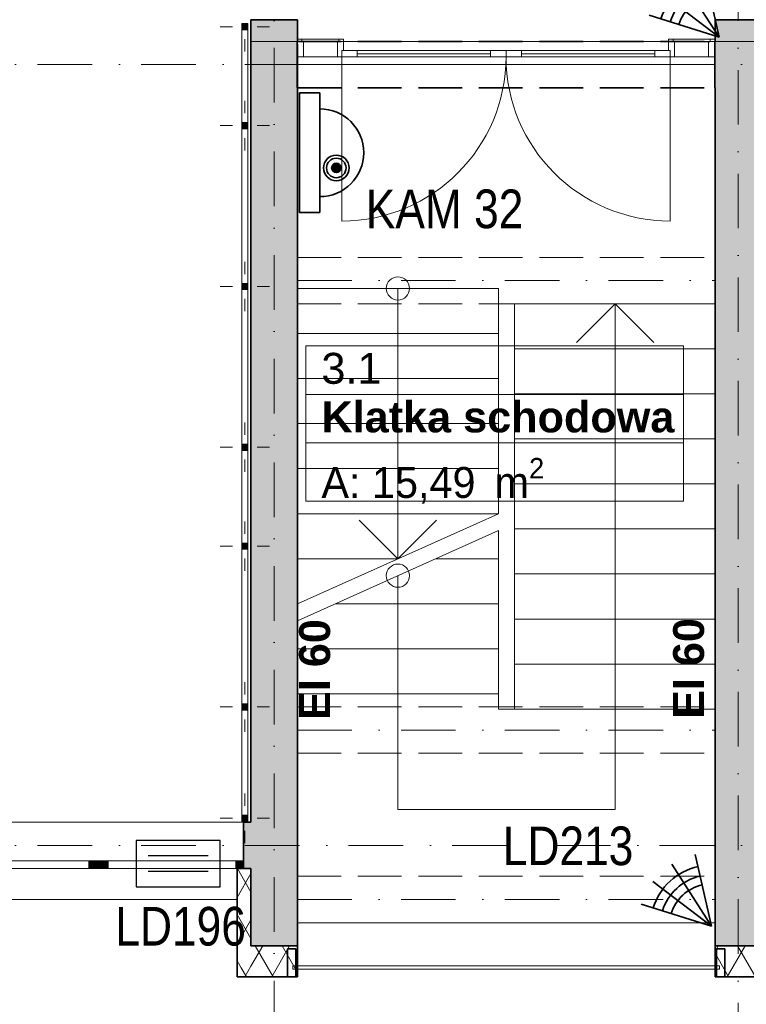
# Model space of a CAD drawing. Header units: millimetres. Extents: x -148444 to 51443, y -4810 to 453290.
# Tile 256 of 256: x 19913 to 24610, y 144699 to 151067. Entities that reach past the tile are written whole.
import ezdxf

# ---------------------------------------------------------------- set-up
doc = ezdxf.new("R2010")
doc.units = ezdxf.units.MM
for name, pattern in [('1', [8, 4, -4]), ('DASHDOTX2', [2, 1, -0.5, 0, -0.5]), ('Krawędzie ukryte', [3.912222, 2.822222, -1.09]), ('Kropki i Kreski', [6.702778, 3.527778, -1.763889, 0, -1.411111]), ('Przerywana', [5.644444, 2.822222, -2.822222])]:
    doc.linetypes.add(name, pattern=pattern)
for name, color, linetype, lineweight in [('!!! CCTV', 1, 'Continuous', 35), ('!!!SSWiN', 3, 'Continuous', 35), ('!!!SSWiN-opis', 6, 'DASHDOTX2', 18), ('\xa0♦El- odgrom', 30, '1', 35)]:
    doc.layers.add(name, color=color, linetype=linetype, lineweight=lineweight)
for name, color, linetype in [('!!! CCTV -opis', 1, 'Continuous'), ('- A - ocieplenie', 8, 'Continuous'), ('- strefy pomieszczeń', 8, 'Continuous'), ('ADT KD', 3, 'Continuous'), ('Drzwi Archicad', 8, 'Continuous'), ('Instalacje - Wod_Kan', 8, 'Continuous'), ('Konstrukcja - Belki', 8, 'Continuous'), ('Konstrukcja - Przegroda Strukt.', 8, 'Continuous'), ('Konstrukcja - Siatka mod', 8, 'Continuous'), ('Konstrukcja - Stropy', 8, 'Continuous'), ('Konstrukcja - Ściany nośne wew..P', 8, 'Continuous'), ('Konstrukcja - Ściany zewnętrzne', 8, 'Continuous'), ('Okna Archicada', 8, 'Continuous'), ('Opisy - Tekst', 8, 'Continuous')]:
    doc.layers.add(name, color=color, linetype=linetype)
doc.styles.add('GENERATED_STYLE_1', font='ARIALN.TTF')
doc.styles.get("Standard").update_dxf_attribs({"font": 'arial.ttf'})
doc.styles.add('STYL_AUTOMATYCZNY_1', font='arial.ttf')
doc.styles.add('STYL_AUTOMATYCZNY_2', font='arial.ttf')
doc.styles.add('STYL_AUTOMATYCZNY_6', font='txt')
doc.styles.add('STYL_AUTOMATYCZNY_7', font='txt')
pattern_1 = [(60, (-220940.59, 434684.62), (-129.90381, 75), []), (120, (-220940.59, 434684.62), (129.90381, 75), [])]

# ---------------------------------------------------------------- blocks, each defined once
blk = doc.blocks.new('Czujka_PIR+AM')
for q in [(82.3, 47.5), (93.6, 16.5), (82.3, -47.5), (93.6, -16.5)]:
    blk.add_line((0, 0), q)
for radius in [79, 54.6, 66.3]:
    blk.add_arc((0, 0), radius, 330, 30)
blk.add_attdef('ADRES', (135.7, -10.4), '', height=22.5)
blk = doc.blocks.new('Kamera Kopułowa')
h = blk.add_hatch(color=1)
edge = h.paths.add_edge_path()
edge.add_arc((2.887, -2.378), 0.301, 0, 360)
at = {"color": 1}
blk.add_lwpolyline([(0, -1.308), (7.742, -1.308), (7.742, 0), (0, 0)], close=True, dxfattribs=at)
for radius in [0.827, 0.631, 0.301]:
    blk.add_circle((2.887, -2.378), radius, dxfattribs=at)
blk.add_arc((3.871, -1.308), 2.842, 180, 0, dxfattribs=at)
blk = doc.blocks.new('sswin')
at = {"layer": 'ADT KD', "color": 3}
for p, q in [((542.7, 300.5), (0, 300.5)), ((0, 300.5), (0, 0)), ((542.7, 0), (542.7, 300.5)), ((465, 200.4), (77.7, 200.4)), ((465, 100.2), (77.7, 100.2)), ((0, 0), (542.7, 0))]:
    blk.add_line(p, q, dxfattribs=at)

msp = doc.modelspace()

# ---------------------------------------------------------------- hatches: boundary and pattern name
at = {"layer": '- A - ocieplenie', "linetype": 'Continuous', "lineweight": 13}
h = msp.add_hatch(dxfattribs=at)
h.set_pattern_fill('Izolacja_miękka_0005', color=8, style=0, pattern_type=2)
h.set_pattern_definition(pattern_1)
h.paths.add_polyline_path([(21408, 145076.8), (21408, 145576.9), (21318, 145576.9), (21318, 145076.8)])
h = msp.add_hatch(dxfattribs=at)
h.set_pattern_fill('Izolacja_miękka_0005', color=8, style=0, pattern_type=2)
h.set_pattern_definition(pattern_1)
h.paths.add_polyline_path([(21408, 145076.8), (21318, 145076.8), (21318, 144876.8)])
h = msp.add_hatch(dxfattribs=at)
h.set_pattern_fill('Izolacja_miękka_0005', color=8, style=0, pattern_type=2)
h.set_pattern_definition(pattern_1)
h.paths.add_polyline_path([(21408, 145076.8), (21318, 144876.8), (21408, 144876.8)])
h = msp.add_hatch(dxfattribs=at)
h.set_pattern_fill('Izolacja_miękka_0005', color=8, style=0, pattern_type=2)
h.set_pattern_definition(pattern_1)
h.paths.add_polyline_path([(21408, 144876.8), (21708, 144876.8), (21708, 145076.8), (21408, 145076.8)])
h = msp.add_hatch(dxfattribs=at)
h.set_pattern_fill('Izolacja_miękka_0005', color=8, style=0, pattern_type=2)
h.set_pattern_definition(pattern_1)
h.paths.add_polyline_path([(24708, 145076.8), (24408, 145076.8), (24408, 144876.8), (24708, 144876.8)])
at = {"layer": 'Instalacje - Wod_Kan', "linetype": 'Continuous', "lineweight": 13}
for points in [[(21348, 151001.8), (21388, 151001.8), (21388, 151041.8), (21348, 151041.8)], [(21348, 150361.8), (21388, 150361.8), (21388, 150401.8), (21348, 150401.8)], [(21348, 149321.8), (21388, 149321.8), (21388, 149361.8), (21348, 149361.8)], [(21348, 148281.8), (21388, 148281.8), (21388, 148321.8), (21348, 148321.8)], [(21348, 147641.8), (21388, 147641.8), (21388, 147681.8), (21348, 147681.8)], [(21348, 146601.8), (21388, 146601.8), (21388, 146641.8), (21348, 146641.8)], [(21348, 145881.8), (21388, 145881.8), (21388, 145921.8), (21348, 145921.8)]]:
    msp.add_hatch(color=8, dxfattribs=at).paths.add_polyline_path(points)
at = {"layer": 'Konstrukcja - Ściany nośne wew..P', "linetype": 'Continuous', "lineweight": 13}
for points in [[(21408, 151066.9), (21408, 145076.8), (21708, 145076.8), (21708, 151066.9)], [(24708, 151066.9), (24408, 151066.9), (24408, 150926.9), (24708, 150926.9)], [(24406.7, 150626.9), (25528, 150626.9), (25528, 150926.9), (24406.7, 150926.9)], [(24708, 150626.9), (24408, 150626.9), (24408, 145076.8), (24708, 145076.8)]]:
    msp.add_hatch(color=8, dxfattribs=at).paths.add_polyline_path(points)
at = {"layer": 'Konstrukcja - Ściany zewnętrzne', "linetype": 'Continuous', "lineweight": 13}
msp.add_hatch(color=8, dxfattribs=at).paths.add_polyline_path([(21360.5, 145876.9), (21360.5, 145576.9), (21408, 145576.9), (21408, 145876.9)])
at = {"layer": 'Okna Archicada', "linetype": 'Continuous', "lineweight": 13}
for points in [[(20435.5, 145576.9), (20435.5, 145626.9), (20360.5, 145626.9), (20360.5, 145576.9)], [(20435.5, 145626.9), (20435.5, 145576.9), (20485.5, 145576.9), (20485.5, 145626.9)], [(21360.5, 145576.9), (21360.5, 145626.9), (21310.5, 145626.9), (21310.5, 145576.9)]]:
    msp.add_hatch(color=8, dxfattribs=at).paths.add_polyline_path(points)

# ---------------------------------------------------------------- linework, layer by layer
at = {"layer": '- A - ocieplenie', "color": 8, "linetype": 'Continuous', "lineweight": 35, "ltscale": 100}
for p, q in [((21318, 145576.9), (21318, 145526.9)), ((21318, 145526.9), (21318, 145376.9))]:
    msp.add_line(p, q, dxfattribs=at)
at = {"layer": '- A - ocieplenie', "color": 8, "linetype": 'Continuous', "lineweight": 35, "ltscale": 100, "flags": 128}
for points in [[(21318, 145576.9), (21318, 145076.8)], [(21408, 145576.9), (21318, 145576.9)], [(21408, 145076.8), (21408, 145576.9)], [(21318, 144876.8), (21318, 145076.8)], [(21708, 145076.8), (21408, 145076.8)], [(21708, 145076.8), (21708, 144876.8)], [(24708, 145076.8), (24408, 145076.8)], [(24408, 145076.8), (24408, 144876.8)], [(21318, 144876.8), (21708, 144876.8)], [(24408, 144876.8), (24798, 144876.8)]]:
    msp.add_lwpolyline(points, dxfattribs=at)
at = {"layer": '- strefy pomieszczeń', "color": 8, "linetype": 'Continuous', "lineweight": 13, "ltscale": 100}
for p, q in [((21763.3, 148957.9), (24203.9, 148957.9)), ((21763.3, 148643.6), (21763.3, 148957.9)), ((24203.9, 148957.9), (24203.9, 148643.6)), ((24203.9, 148643.6), (21763.3, 148643.6)), ((21763.3, 148643.6), (24203.9, 148643.6)), ((21763.3, 148329.3), (21763.3, 148643.6)), ((24203.9, 148643.6), (24203.9, 148329.3)), ((24203.9, 148329.3), (21763.3, 148329.3)), ((21763.3, 148329.3), (24203.9, 148329.3)), ((21763.3, 147952.8), (21763.3, 148329.3)), ((24203.9, 148329.3), (24203.9, 147952.8)), ((24203.9, 147952.8), (21763.3, 147952.8))]:
    msp.add_line(p, q, dxfattribs=at)
at = {"color": 8, "linetype": 'Przerywana', "lineweight": 13, "ltscale": 100}
for p, q in [((21348, 151001.8), (21348, 150401.8)), ((21348, 151001.8), (21388, 151001.8)), ((21348, 151001.8), (21348, 150401.8)), ((21348, 151001.8), (21388, 151001.8)), ((21388, 151001.8), (21388, 150401.8)), ((21388, 151001.8), (21388, 150401.8)), ((21348, 150401.8), (21388, 150401.8)), ((21348, 150401.8), (21388, 150401.8)), ((21348, 150361.8), (21348, 149361.8)), ((21348, 150361.8), (21388, 150361.8)), ((21348, 150361.8), (21348, 149361.8)), ((21348, 150361.8), (21388, 150361.8)), ((21388, 150361.8), (21388, 149361.8)), ((21388, 150361.8), (21388, 149361.8)), ((21348, 149361.8), (21388, 149361.8)), ((21348, 149361.8), (21388, 149361.8)), ((21348, 149321.8), (21348, 148321.8)), ((21348, 149321.8), (21388, 149321.8)), ((21348, 149321.8), (21348, 148321.8)), ((21348, 149321.8), (21388, 149321.8)), ((21388, 149321.8), (21388, 148321.8)), ((21388, 149321.8), (21388, 148321.8)), ((21348, 148321.8), (21388, 148321.8)), ((21348, 148321.8), (21388, 148321.8)), ((21348, 148281.8), (21348, 147681.8)), ((21348, 148281.8), (21388, 148281.8)), ((21348, 148281.8), (21348, 147681.8)), ((21348, 148281.8), (21388, 148281.8)), ((21388, 148281.8), (21388, 147681.8)), ((21388, 148281.8), (21388, 147681.8)), ((21348, 147681.8), (21388, 147681.8)), ((21348, 147681.8), (21388, 147681.8)), ((21348, 147641.8), (21348, 146641.8)), ((21348, 147641.8), (21388, 147641.8)), ((21348, 147641.8), (21348, 146641.8)), ((21348, 147641.8), (21388, 147641.8)), ((21388, 147641.8), (21388, 146641.8)), ((21388, 147641.8), (21388, 146641.8)), ((21348, 146641.8), (21388, 146641.8)), ((21348, 146641.8), (21388, 146641.8)), ((21348, 146601.8), (21348, 145921.9)), ((21348, 146601.8), (21388, 146601.8)), ((21348, 146601.8), (21348, 145921.9)), ((21348, 146601.8), (21388, 146601.8)), ((21388, 146601.8), (21388, 145921.9)), ((21388, 146601.8), (21388, 145921.9)), ((21348, 145921.9), (21388, 145921.9)), ((21348, 145921.9), (21388, 145921.9))]:
    msp.add_line(p, q, dxfattribs=at)
at = {"color": 8, "linetype": 'Continuous', "lineweight": 13, "ltscale": 100}
for p, q in [((21348, 151001.8), (21348, 150401.8)), ((21348, 151001.8), (21388, 151001.8)), ((21388, 151001.8), (21388, 150401.8)), ((21348, 150401.8), (21388, 150401.8)), ((21348, 150361.8), (21348, 149361.8)), ((21348, 150361.8), (21388, 150361.8)), ((21388, 150361.8), (21388, 149361.8)), ((21348, 149361.8), (21388, 149361.8)), ((21348, 149321.8), (21348, 148321.8)), ((21348, 149321.8), (21388, 149321.8)), ((21388, 149321.8), (21388, 148321.8)), ((21348, 148321.8), (21388, 148321.8)), ((21348, 148281.8), (21348, 147681.8)), ((21348, 148281.8), (21388, 148281.8)), ((21388, 148281.8), (21388, 147681.8)), ((21348, 147681.8), (21388, 147681.8)), ((21348, 147641.8), (21348, 146641.8)), ((21348, 147641.8), (21388, 147641.8)), ((21388, 147641.8), (21388, 146641.8)), ((21348, 146641.8), (21388, 146641.8)), ((21348, 146601.8), (21348, 145921.9)), ((21348, 146601.8), (21388, 146601.8)), ((21388, 146601.8), (21388, 145921.9)), ((21348, 145921.9), (21388, 145921.9))]:
    msp.add_line(p, q, dxfattribs=at)
at = {"color": 8, "linetype": 'Continuous', "lineweight": 18, "ltscale": 100}
for p, q in [((23008, 149328.9), (21708, 149328.9)), ((21708, 149328.9), (21708, 149037.5)), ((22358, 149328.9), (22358, 149037.5)), ((23008, 149037.5), (23008, 149328.9)), ((24411.7, 149230), (23111.7, 149230)), ((23111.7, 149230), (23111.7, 148938.7)), ((23511.7, 148980), (23761.7, 149230)), ((23761.7, 148938.7), (23761.7, 149230)), ((23761.7, 149230), (24011.7, 148980)), ((24411.7, 148938.7), (24411.7, 149230)), ((21708, 149037.5), (23008, 149037.5)), ((23008, 149037.5), (21708, 149037.5)), ((21708, 149037.5), (21708, 148746.2)), ((22358, 149037.5), (22358, 147580.8)), ((23008, 148746.2), (23008, 149037.5)), ((24411.7, 148938.7), (23111.7, 148938.7)), ((23111.7, 148938.7), (23111.7, 148647.3)), ((23111.7, 148938.7), (24411.7, 148938.7)), ((23761.7, 146608), (23761.7, 148938.7)), ((24411.7, 148647.3), (24411.7, 148938.7)), ((21708, 148746.2), (23008, 148746.2)), ((23008, 148746.2), (21708, 148746.2)), ((21708, 148746.2), (21708, 148454.8)), ((23008, 148454.8), (23008, 148746.2)), ((24411.7, 148647.3), (23111.7, 148647.3)), ((23111.7, 148647.3), (23111.7, 148356)), ((23111.7, 148647.3), (24411.7, 148647.3)), ((24411.7, 148356), (24411.7, 148647.3)), ((21708, 148454.8), (23008, 148454.8)), ((23008, 148454.8), (21708, 148454.8)), ((21708, 148454.8), (21708, 148163.5)), ((23008, 148163.5), (23008, 148454.8)), ((24411.7, 148356), (23111.7, 148356)), ((23111.7, 148356), (23111.7, 148064.7)), ((23111.7, 148356), (24411.7, 148356)), ((24411.7, 148064.7), (24411.7, 148356)), ((21708, 148163.5), (23008, 148163.5)), ((23008, 148163.5), (21708, 148163.5)), ((21708, 148163.5), (21708, 147872.2)), ((23008, 147872.2), (23008, 148163.5)), ((24411.7, 148064.7), (23111.7, 148064.7)), ((23111.7, 148064.7), (23111.7, 147773.3)), ((23111.7, 148064.7), (24411.7, 148064.7)), ((24411.7, 147773.3), (24411.7, 148064.7)), ((21708, 147872.2), (23008, 147872.2)), ((23008, 147872.2), (21708, 147872.2)), ((21708, 147872.2), (21708, 147580.8)), ((23008, 147872.2), (21708, 147289.5)), ((22358, 147580.8), (22108, 147830.8)), ((22608, 147830.8), (22358, 147580.8)), ((23008, 147762.6), (21708, 147179.9)), ((23008, 147580.8), (23008, 147762.6)), ((24411.7, 147773.3), (23111.7, 147773.3)), ((23111.7, 147773.3), (23111.7, 147482)), ((23111.7, 147773.3), (24411.7, 147773.3)), ((24411.7, 147482), (24411.7, 147773.3)), ((21708, 147580.8), (22358, 147580.8)), ((22358, 147580.8), (21708, 147580.8)), ((21708, 147580.8), (21708, 147289.5)), ((22602.5, 147580.8), (23008, 147580.8)), ((23008, 147580.8), (22602.5, 147580.8)), ((23008, 147289.5), (23008, 147580.8)), ((22358, 147471.2), (22358, 146706.8)), ((24411.7, 147482), (23111.7, 147482)), ((23111.7, 147482), (23111.7, 147190.6)), ((23111.7, 147482), (24411.7, 147482)), ((24411.7, 147190.6), (24411.7, 147482)), ((21952.5, 147289.5), (23008, 147289.5)), ((23008, 147289.5), (21952.5, 147289.5)), ((23008, 146998.1), (23008, 147289.5)), ((21708, 147179.9), (21708, 146998.1)), ((24411.7, 147190.6), (23111.7, 147190.6)), ((23111.7, 147190.6), (23111.7, 146899.3)), ((23111.7, 147190.6), (24411.7, 147190.6)), ((24411.7, 146899.3), (24411.7, 147190.6)), ((21708, 146998.1), (23008, 146998.1)), ((23008, 146998.1), (21708, 146998.1)), ((21708, 146998.1), (21708, 146706.8)), ((23008, 146706.8), (23008, 146998.1)), ((24411.7, 146899.3), (23111.7, 146899.3)), ((23111.7, 146899.3), (23111.7, 146608)), ((23111.7, 146899.3), (24411.7, 146899.3)), ((24411.7, 146608), (24411.7, 146899.3)), ((21708, 146706.8), (23008, 146706.8)), ((23008, 146706.8), (21708, 146706.8)), ((21708, 146706.8), (21708, 146685.9)), ((21708, 146685.9), (21708, 145226.8)), ((22358, 146706.8), (22358, 145958)), ((23008, 146608), (23008, 146706.8)), ((23111.7, 146608), (23008, 146608)), ((24411.7, 146608), (23111.7, 146608)), ((23111.7, 146608), (24411.7, 146608)), ((23761.7, 145958), (23761.7, 146608)), ((24411.7, 145226.8), (24411.7, 146608)), ((22358, 145958), (23761.7, 145958)), ((21708, 145226.8), (24411.7, 145226.8))]:
    msp.add_line(p, q, dxfattribs=at)
for centre, start, end in [((22358, 149328.9), 0, 180), ((22358, 149328.9), 180, 0), ((22358, 147471.2), 0, 180), ((22358, 147471.2), 180, 0)]:
    msp.add_arc(centre, 75, start, end, dxfattribs=at)
at = {"layer": 'Drzwi Archicad', "color": 8, "linetype": 'Continuous', "lineweight": 13, "ltscale": 100}
for p, q in [((21736.7, 150941.9), (21706.7, 150941.9)), ((21706.7, 150941.9), (21706.7, 150826.9)), ((21736.7, 150923.9), (21736.7, 150941.9)), ((21976.7, 150941.9), (21976.7, 150923.9)), ((22006.7, 150941.9), (21976.7, 150941.9)), ((22006.7, 150866.9), (22006.7, 150941.9)), ((24106.7, 150941.9), (24106.7, 150866.9)), ((24136.7, 150941.9), (24106.7, 150941.9)), ((24136.7, 150923.9), (24136.7, 150941.9)), ((24406.7, 150941.9), (24376.7, 150941.9)), ((24376.7, 150941.9), (24376.7, 150923.9)), ((24406.7, 150826.9), (24406.7, 150941.9)), ((21746.7, 150923.9), (21736.7, 150923.9)), ((21746.7, 150826.9), (21746.7, 150923.9)), ((21746.7, 150923.9), (21966.7, 150923.9)), ((21976.7, 150923.9), (21966.7, 150923.9)), ((21966.7, 150923.9), (21966.7, 150826.9)), ((24146.7, 150923.9), (24136.7, 150923.9)), ((24146.7, 150826.9), (24146.7, 150923.9)), ((24366.7, 150923.9), (24146.7, 150923.9)), ((24376.7, 150923.9), (24366.7, 150923.9)), ((24366.7, 150923.9), (24366.7, 150826.9)), ((21706.7, 150826.9), (21746.7, 150826.9)), ((21746.7, 150826.9), (21966.7, 150826.9)), ((21966.7, 150826.9), (21994.7, 150826.9)), ((21994.7, 150826.9), (21994.7, 150866.9)), ((21994.7, 150866.9), (22006.7, 150866.9)), ((21994.7, 150866.9), (22094.7, 150866.9)), ((21994.7, 150826.9), (21994.7, 150866.9)), ((21994.7, 150826.9), (21994.7, 149764.9)), ((22094.7, 150826.9), (21994.7, 150826.9)), ((22094.7, 150866.9), (22094.7, 150826.9)), ((22956.7, 150846.9), (22094.7, 150846.9)), ((22956.7, 150826.9), (22956.7, 150866.9)), ((22956.7, 150866.9), (23056.7, 150866.9)), ((23056.7, 150826.9), (22956.7, 150826.9)), ((23056.7, 150866.9), (23056.7, 150826.9)), ((23156.7, 150866.9), (23056.7, 150866.9)), ((23056.7, 150866.9), (23056.7, 150826.9)), ((23056.7, 150826.9), (23156.7, 150826.9)), ((23156.7, 150826.9), (23156.7, 150866.9)), ((23156.7, 150846.9), (24018.7, 150846.9)), ((24118.7, 150866.9), (24018.7, 150866.9)), ((24018.7, 150866.9), (24018.7, 150826.9)), ((24018.7, 150826.9), (24118.7, 150826.9)), ((24106.7, 150866.9), (24118.7, 150866.9)), ((24118.7, 150866.9), (24118.7, 150826.9)), ((24118.7, 150826.9), (24118.7, 150866.9)), ((24118.7, 150826.9), (24118.7, 149764.9)), ((24118.7, 150826.9), (24146.7, 150826.9)), ((24146.7, 150826.9), (24366.7, 150826.9)), ((24366.7, 150826.9), (24406.7, 150826.9))]:
    msp.add_line(p, q, dxfattribs=at)
at = {"layer": 'Drzwi Archicad', "color": 8, "linetype": 'Continuous', "lineweight": 35, "ltscale": 100}
for p, q in [((21706.7, 150826.9), (21706.7, 150926.9)), ((21706.7, 150826.9), (21706.7, 150926.9)), ((24406.7, 150826.9), (24406.7, 150926.9)), ((24406.7, 150826.9), (24406.7, 150926.9)), ((21706.7, 150626.9), (21706.7, 150826.9)), ((24406.7, 150626.9), (24406.7, 150826.9))]:
    msp.add_line(p, q, dxfattribs=at)
at = {"layer": 'Drzwi Archicad', "color": 8, "linetype": 'Continuous', "lineweight": 13, "ltscale": 100, "flags": 128}
for points in [[(21976.7, 150941.9), (21736.7, 150941.9), (21736.7, 150923.9), (21976.7, 150923.9)], [(24136.7, 150941.9), (24376.7, 150941.9), (24376.7, 150923.9), (24136.7, 150923.9)], [(21746.7, 150826.9), (21966.7, 150826.9), (21966.7, 150923.9), (21746.7, 150923.9)], [(24146.7, 150923.9), (24366.7, 150923.9), (24366.7, 150826.9), (24146.7, 150826.9)], [(22956.7, 150846.9), (22094.7, 150846.9), (22094.7, 150866.9), (22956.7, 150866.9)], [(22956.7, 150826.9), (22094.7, 150826.9), (22094.7, 150846.9), (22956.7, 150846.9)], [(23156.7, 150846.9), (24018.7, 150846.9), (24018.7, 150866.9), (23156.7, 150866.9)], [(23156.7, 150826.9), (24018.7, 150826.9), (24018.7, 150846.9), (23156.7, 150846.9)]]:
    msp.add_lwpolyline(points, close=True, dxfattribs=at)
at = {"layer": 'Drzwi Archicad', "color": 8, "linetype": 'Continuous', "lineweight": 13, "ltscale": 100}
for centre, start, end in [((21994.7, 150826.9), 270, 0), ((24118.7, 150826.9), 180, 270)]:
    msp.add_arc(centre, 1062, start, end, dxfattribs=at)
at = {"layer": 'Instalacje - Wod_Kan', "color": 8, "linetype": 'Continuous', "lineweight": 13, "ltscale": 100}
for p, q in [((21288, 151021.8), (21208, 151021.8)), ((21448, 151021.8), (21528, 151021.8)), ((21368, 150941.8), (21368, 150861.8)), ((21368, 150461.8), (21368, 150541.8)), ((21288, 150381.8), (21208, 150381.8)), ((21448, 150381.8), (21528, 150381.8)), ((21368, 150301.8), (21368, 150221.8)), ((21368, 149421.8), (21368, 149501.8)), ((21288, 149341.8), (21208, 149341.8)), ((21448, 149341.8), (21528, 149341.8)), ((21368, 149261.8), (21368, 149181.8)), ((21368, 148381.8), (21368, 148461.8)), ((21288, 148301.8), (21208, 148301.8)), ((21448, 148301.8), (21528, 148301.8)), ((21368, 148221.8), (21368, 148141.8)), ((21368, 147741.8), (21368, 147821.8)), ((21288, 147661.8), (21208, 147661.8)), ((21448, 147661.8), (21528, 147661.8)), ((21368, 147581.8), (21368, 147501.8)), ((21368, 146701.8), (21368, 146781.8)), ((21288, 146621.8), (21208, 146621.8)), ((21448, 146621.8), (21528, 146621.8)), ((21368, 146541.8), (21368, 146461.8)), ((21368, 145981.8), (21368, 146061.8)), ((21288, 145901.8), (21208, 145901.8)), ((21448, 145901.8), (21528, 145901.8)), ((21368, 145821.8), (21368, 145741.8))]:
    msp.add_line(p, q, dxfattribs=at)
at = {"layer": 'Instalacje - Wod_Kan', "color": 8, "linetype": 'Continuous', "lineweight": 13, "ltscale": 100, "flags": 128}
for points in [[(21348, 151001.8), (21388, 151001.8), (21388, 151041.8), (21348, 151041.8)], [(21348, 150361.8), (21388, 150361.8), (21388, 150401.8), (21348, 150401.8)], [(21348, 149321.8), (21388, 149321.8), (21388, 149361.8), (21348, 149361.8)], [(21348, 148281.8), (21388, 148281.8), (21388, 148321.8), (21348, 148321.8)], [(21348, 147641.8), (21388, 147641.8), (21388, 147681.8), (21348, 147681.8)], [(21348, 146601.8), (21388, 146601.8), (21388, 146641.8), (21348, 146641.8)], [(21348, 145881.8), (21388, 145881.8), (21388, 145921.8), (21348, 145921.8)]]:
    msp.add_lwpolyline(points, close=True, dxfattribs=at)
at = {"layer": 'Instalacje - Wod_Kan', "color": 8, "linetype": 'Continuous', "lineweight": 13, "ltscale": 100}
for p in [(21368, 151021.8), (21368, 150381.8), (21368, 149341.8), (21368, 148301.8), (21368, 147661.8), (21368, 146621.8), (21368, 145901.8)]:
    msp.add_point(p, dxfattribs=at)
at = {"layer": 'Konstrukcja - Belki', "color": 8, "linetype": 'Krawędzie ukryte', "lineweight": 35, "ltscale": 100}
for p, q in [((21707.8, 150926.9), (24407.8, 150926.9)), ((21707.8, 150626.9), (21707.8, 150926.9)), ((24407.8, 150626.9), (24407.8, 150926.9)), ((21707.8, 150626.9), (24407.8, 150626.9))]:
    msp.add_line(p, q, dxfattribs=at)
at = {"layer": 'Konstrukcja - Belki', "color": 8, "linetype": 'Kropki i Kreski', "lineweight": 13, "ltscale": 100}
for p, q in [((21707.8, 150776.9), (24407.8, 150776.9)), ((21708, 149380), (24408, 149380)), ((21708, 146472.8), (24408, 146472.8)), ((21708, 145376.8), (24411.7, 145376.8))]:
    msp.add_line(p, q, dxfattribs=at)
at = {"layer": 'Konstrukcja - Belki', "color": 8, "linetype": 'Krawędzie ukryte', "lineweight": 13, "ltscale": 100}
for p, q in [((21708, 149530), (24408, 149530)), ((21708, 149230), (21708, 149530)), ((24408, 149230), (24408, 149530)), ((21708, 149230), (24408, 149230)), ((21708, 146622.8), (24408, 146622.8)), ((21708, 146322.8), (21708, 146622.8)), ((24408, 146322.8), (24408, 146622.8)), ((21708, 146322.8), (24408, 146322.8)), ((21708, 145526.8), (24411.7, 145526.8)), ((21708, 145226.8), (21708, 145526.8)), ((24411.7, 145226.8), (24411.7, 145526.8)), ((21708, 145226.8), (24411.7, 145226.8))]:
    msp.add_line(p, q, dxfattribs=at)
at = {"layer": 'Konstrukcja - Przegroda Strukt.', "color": 8, "linetype": 'Continuous', "lineweight": 35, "ltscale": 100, "flags": 128}
for points in [[(21698.1, 144876.8), (21644.1, 144876.8), (21644.1, 145056.8), (21698.1, 145056.8)], [(24471.3, 144876.8), (24417.3, 144876.8), (24417.3, 145056.8), (24471.3, 145056.8)]]:
    msp.add_lwpolyline(points, close=True, dxfattribs=at)
at = {"layer": 'Konstrukcja - Przegroda Strukt.', "color": 8, "linetype": 'Continuous', "lineweight": 13, "ltscale": 100, "flags": 128}
msp.add_lwpolyline([(21678.1, 144926.8), (21678.1, 144946.8), (24437.3, 144946.8), (24437.3, 144926.8)], close=True, dxfattribs=at)
at = {"layer": 'Konstrukcja - Siatka mod', "color": 8, "linetype": 'Kropki i Kreski', "lineweight": 13, "ltscale": 100}
for p, q in [((21558, 144498), (21558, 161462.8)), ((24558, 161467.5), (24558, 144498)), ((7290.5, 150776.9), (36735, 150776.9)), ((7290.5, 145726.9), (36735, 145726.9))]:
    msp.add_line(p, q, dxfattribs=at)
at = {"layer": 'Konstrukcja - Stropy', "color": 8, "linetype": 'Continuous', "lineweight": 13, "ltscale": 100, "flags": 128}
for points in [[(21408, 150926.9), (24708, 150926.9), (24708, 145876.9), (36778, 145876.9), (36778, 158356.9), (9738, 158356.9), (9738, 145876.9), (21408, 145876.9)], [(21708, 149328.9), (23008, 149328.9), (23008, 149230), (24408, 149230), (24408, 150926.9), (21708, 150926.9)]]:
    msp.add_lwpolyline(points, close=True, dxfattribs=at)
at = {"layer": 'Konstrukcja - Ściany nośne wew..P', "color": 8, "linetype": 'Continuous', "lineweight": 35, "ltscale": 100}
for p, q in [((21706.7, 150826.9), (21706.7, 150926.9)), ((24406.7, 150826.9), (24406.7, 150926.9)), ((21706.7, 150626.9), (21706.7, 150826.9)), ((24406.7, 150626.9), (24406.7, 150826.9))]:
    msp.add_line(p, q, dxfattribs=at)
at = {"layer": 'Konstrukcja - Ściany nośne wew..P', "color": 8, "linetype": 'Continuous', "lineweight": 35, "ltscale": 100, "flags": 128}
for points in [[(21408, 151066.9), (21408, 145876.9)], [(21708, 151066.9), (21408, 151066.9)], [(21708, 150926.9), (21708, 151066.9)], [(24408, 151066.9), (24408, 150926.9)], [(24708, 151066.9), (24408, 151066.9)], [(24408, 150926.9), (24406.7, 150926.9)], [(21708, 145076.8), (21708, 150626.9)], [(24406.7, 150626.9), (24408, 150626.9)], [(24408, 150626.9), (24408, 145076.8)], [(21408, 145576.9), (21408, 145076.8)], [(21408, 145076.8), (21708, 145076.8)], [(24408, 145076.8), (24708, 145076.8)]]:
    msp.add_lwpolyline(points, dxfattribs=at)
at = {"layer": 'Konstrukcja - Ściany zewnętrzne', "color": 8, "linetype": 'Continuous', "lineweight": 35, "ltscale": 100}
for p, q in [((21360.5, 145626.9), (21360.5, 145876.9)), ((21360.5, 145576.9), (21360.5, 145626.9))]:
    msp.add_line(p, q, dxfattribs=at)
at = {"layer": 'Konstrukcja - Ściany zewnętrzne', "color": 8, "linetype": 'Continuous', "lineweight": 35, "ltscale": 100, "flags": 128}
for points in [[(21408, 145876.9), (21360.5, 145876.9)], [(21360.5, 145576.9), (21408, 145576.9)]]:
    msp.add_lwpolyline(points, dxfattribs=at)
at = {"layer": 'Okna Archicada', "color": 8, "linetype": 'Continuous', "lineweight": 13, "ltscale": 100}
for p, q in [((18640.5, 145876.9), (21360.5, 145876.9)), ((19640.5, 145626.9), (20360.5, 145626.9)), ((20360.5, 145576.9), (20360.5, 145626.9)), ((20360.5, 145626.9), (20435.5, 145626.9)), ((20435.5, 145626.9), (20485.5, 145626.9)), ((20485.5, 145626.9), (20485.5, 145576.9)), ((20485.5, 145626.9), (21310.5, 145626.9)), ((21310.5, 145576.9), (21310.5, 145626.9)), ((21310.5, 145626.9), (21360.5, 145626.9)), ((18640.5, 145576.9), (21360.5, 145576.9)), ((18683, 145576.9), (21318, 145576.9)), ((20360.5, 145576.9), (19640.5, 145576.9)), ((20435.5, 145576.9), (20360.5, 145576.9)), ((20485.5, 145576.9), (20435.5, 145576.9)), ((21310.5, 145576.9), (20485.5, 145576.9)), ((21360.5, 145576.9), (21310.5, 145576.9)), ((18683, 145376.9), (21318, 145376.9))]:
    msp.add_line(p, q, dxfattribs=at)
at = {"layer": 'Okna Archicada', "color": 8, "linetype": 'Continuous', "lineweight": 35, "ltscale": 100}
for p, q in [((21360.5, 145626.9), (21360.5, 145876.9)), ((21360.5, 145576.9), (21360.5, 145626.9)), ((21360.5, 145576.9), (21360.5, 145626.9)), ((21318, 145576.9), (21318, 145526.9)), ((21318, 145526.9), (21318, 145376.9))]:
    msp.add_line(p, q, dxfattribs=at)

# ---------------------------------------------------------------- block references
at = {"layer": '!!! CCTV', "color": 6, "xscale": 100, "yscale": 100, "zscale": 100, "rotation": 90}
msp.add_blockref('Kamera Kopułowa', (21721.7, 149819.7), dxfattribs=at)
at = {"layer": '!!!SSWiN', "xscale": -4.999999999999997, "yscale": 5, "zscale": 5, "rotation": 312.6917101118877}
for p in [(24434.9, 150954.6), (24384.9, 145204.6)]:
    msp.add_blockref('Czujka_PIR+AM', p, dxfattribs=at)
at = {"layer": '\xa0♦El- odgrom'}
msp.add_blockref('sswin', (20665.1, 145458.4), dxfattribs=at)

# ---------------------------------------------------------------- texts
at = {"layer": '!!! CCTV -opis', "linetype": 'Continuous', "insert": (22659.5, 149968.8), "char_height": 250, "attachment_point": 2, "style": 'GENERATED_STYLE_1'}
msp.add_mtext('\\fArial Narrow|b0|i0;\\A1;KAM 32', dxfattribs=at)
at = {"layer": '!!!SSWiN-opis', "linetype": 'Continuous', "char_height": 250, "width": 152.632, "attachment_point": 2, "line_spacing_factor": 0.7, "style": 'GENERATED_STYLE_1'}
for s, insert in [('\\fArial Narrow|b0|i0;\\A1;LD213', (23458, 145848.8)), ('\\fArial Narrow|b0|i0;\\A1;LD196', (20953.3, 145328.8))]:
    msp.add_mtext(s, dxfattribs=dict(at, insert=insert))
at = {"layer": '- strefy pomieszczeń', "color": 8, "linetype": 'Continuous', "lineweight": 13, "char_height": 200, "attachment_point": 1}
for s, insert, style in [('\\A1;{\\pql;\\pt0,500;\\fGeneva CE|b0|i0|c0|p0;\\W1.000000;A: 18,92\\fGeneva CE|b0|i0|c0|p0;\\W1.000000;\\A1{\\H.66x;\\S^  ;}\\fGeneva CE|b0|i0|c0|p0;\\W1.000000; m\\fGeneva CE|b0|i0|c0|p0;\\W1.000000;\\A1{\\H.66x;\\S2^  ;}}', (22098.7, 151534.1), 'STYL_AUTOMATYCZNY_6'), ('\\A1;{\\pql;\\pt0,100;\\fArial|b0|i0|c238|p0;\\W1.000000;3.1\\fArial|b0|i0|c238|p0;\\W1.000000;\\A1{\\H.66x;\\S^  ;}\\fArial|b0|i0|c238|p0;\\W1.000000;\\fArial|b0|i0|c238|p0;\\W1.000000;\\A1{\\H.66x;\\S^  ;}}', (21863.3, 148912.2), 'STYL_AUTOMATYCZNY_1'), ('\\A1;{\\pql;\\pt0,100;\\fArial|b1|i0|c238|p0;\\W1.000000;Klatka schodowa\\fArial|b1|i0|c238|p0;\\W1.000000;\\A1{\\H.66x;\\S^  ;}\\fArial|b1|i0|c238|p0;\\W1.000000;\\fArial|b1|i0|c238|p0;\\W1.000000;\\A1{\\H.66x;\\S^  ;}}', (21863.3, 148597.9), 'STYL_AUTOMATYCZNY_2'), ('\\A1;{\\pql;\\pt0,500;\\fGeneva CE|b0|i0|c0|p0;\\W1.000000;A: 15,49\\fGeneva CE|b0|i0|c0|p0;\\W1.000000;\\A1{\\H.66x;\\S^  ;}\\fGeneva CE|b0|i0|c0|p0;\\W1.000000; m\\fGeneva CE|b0|i0|c0|p0;\\W1.000000;\\A1{\\H.66x;\\S2^  ;}}', (21863.3, 148232.4), 'STYL_AUTOMATYCZNY_6')]:
    msp.add_mtext(s, dxfattribs=dict(at, insert=insert, style=style))
at = {"layer": 'Opisy - Tekst', "color": 8, "linetype": 'Continuous', "lineweight": 13, "char_height": 200, "attachment_point": 1, "rotation": 90, "style": 'STYL_AUTOMATYCZNY_7'}
for insert in [(21719.4, 146537.7), (24137.1, 146544.6)]:
    msp.add_mtext('\\A1;{\\pql;\\fHelvetica|b1|i0|c238|p0;\\W1.000000;EI 60}', dxfattribs=dict(at, insert=insert))

doc.saveas('drawing.dxf')
